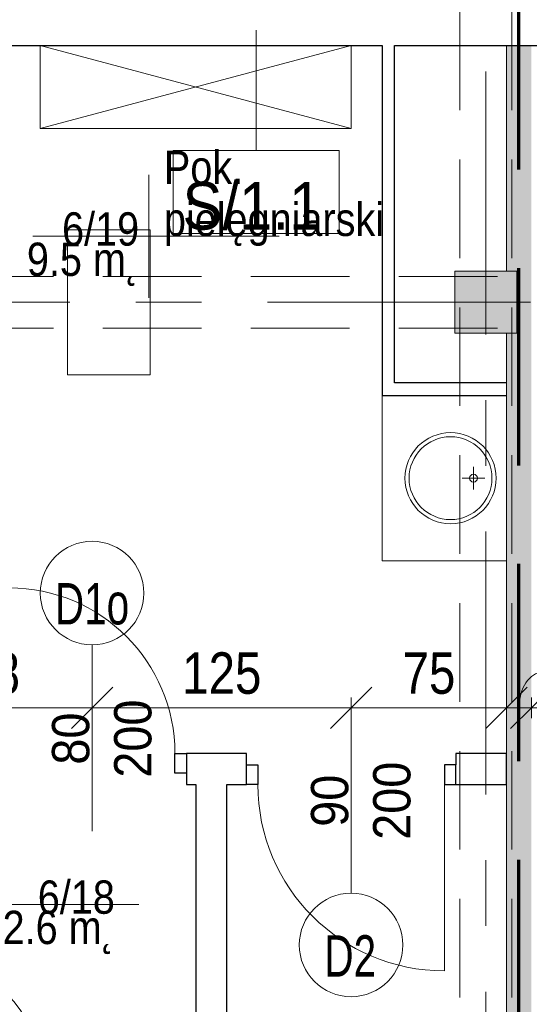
# Model space of a CAD drawing. Header units: centimetres. Extents: x -1631 to 1829, y -257 to 3158.
# Tile 105 of 129: x -238 to 8, y 1989 to 2465. Entities that reach past the tile are written whole.
import ezdxf

# ---------------------------------------------------------------- set-up
doc = ezdxf.new("R2010")
doc.units = ezdxf.units.CM
for name, pattern in [('Długa kreska', [142.875, 95.25, -47.625]), ('Oś', [222.25, 127, -31.75, 31.75, -31.75]), ('Ukryte', [71.438, 47.625, -23.813])]:
    doc.linetypes.add(name, pattern=pattern)
for name, color, linetype, lineweight in [('A-ANNO-DIMS', 211, 'Continuous', 13), ('A-ANNO-DIMS-100', 211, 'Continuous', 13), ('A-ANNO-NOTE', 131, 'Continuous', 9), ('A-AREA-IDEN', 2, 'Continuous', 13), ('A-DETL', 90, 'Continuous', 9), ('A-DETL-GENF', 92, 'Continuous', 9), ('A-DETL-HDLN', 90, 'Ukryte', 9), ('A-DETL-MEDM', 33, 'Continuous', 13), ('A-DOOR', 31, 'Continuous', 13), ('A-WALL', 113, 'Continuous', 13), ('A-WALL-IDEN', 211, 'Continuous', 13), ('I-FURN', 30, 'Continuous', 9), ('P-SANR-FIXT', 6, 'Continuous', 9), ('Q-SPCQ', 91, 'Continuous', 9), ('S-COLS', 52, 'Continuous', 13), ('S-GRID', 1, 'Continuous', 13)]:
    doc.layers.add(name, color=color, linetype=linetype, lineweight=lineweight)
doc.layers.add('A-WALL-PATT', color=111, linetype='Continuous', lineweight=13, plot=False)
doc.styles.add('Arial', font='arial.ttf', dxfattribs={"width": 0.9, "height": 18})
doc.styles.add('Arial Narrow_5', font='ARIALN.TTF', dxfattribs={"height": 20})
doc.styles.add('Arial_1', font='arial.ttf', dxfattribs={"width": 0.7, "height": 20})
doc.styles.add('Arial_11', font='arial.ttf', dxfattribs={"width": 0.85, "height": 23})
doc.styles.add('Arial_12', font='arial.ttf', dxfattribs={"width": 0.9, "height": 23})
doc.dimstyles.new('Diagonal_1_100__0__wewnętrzne', dxfattribs={"dimscale": 30.48, "dimtxt": 20.468619, "dimasz": 0.656168, "dimexe": 0.164042, "dimexo": 0.0625, "dimgap": 0.032808, "dimtad": 1, "dimdec": 0, "dimdsep": 46, "dimtxsty": 'Arial Narrow_5', "dimblk1": 'OBLIQUE', "dimblk2": 'OBLIQUE', "dimsah": 1, "dimcen": 0.09, "dimazin": 0, "dimtfac": 1, "dimtdec": 4, "dimtix": 1, "dimtmove": 0, "dimatfit": 3, "dimfxl": 0.164042, "dimfxlon": 1, "dimtvp": 1, "dimtolj": 1, "dimtzin": 0, "dimarcsym": 2})
doc.dimstyles.new('Diagonal_1_100__0__wewnętrzne_1', dxfattribs={"dimscale": 30.48, "dimtxt": 20.468619, "dimasz": 0.656168, "dimexe": 0.164042, "dimexo": 0.0625, "dimgap": 0.032808, "dimtad": 1, "dimdec": 0, "dimdsep": 46, "dimtxsty": 'Arial Narrow_5', "dimblk1": 'OBLIQUE', "dimblk2": 'OBLIQUE', "dimsah": 1, "dimcen": 0.09, "dimazin": 0, "dimtfac": 1, "dimtdec": 4, "dimtix": 1, "dimtmove": 1, "dimatfit": 3, "dimfxl": 0.164042, "dimfxlon": 1, "dimtvp": 1, "dimtolj": 1, "dimtzin": 0, "dimarcsym": 2})

# ---------------------------------------------------------------- blocks, each defined once
blk = doc.blocks.new('M_Concrete-Square-Column - 300 x 300mm-1795930-6_piętro IV __13_80 m_ - stan projektowany')
at = {"layer": 'S-COLS', "lineweight": 9}
blk.add_hatch(color=254, dxfattribs=at).paths.add_polyline_path([(15, -15), (15, 15), (-15, 15), (-15, -15)], flags=0)
for p, q in [((15, 15), (-15, 15)), ((-15, 15), (-15, -15)), ((15, -15), (15, 15)), ((-15, -15), (15, -15))]:
    blk.add_line(p, q, dxfattribs=at)
blk = doc.blocks.new('Blat - Blat-1344448-6_piętro IV __13_80 m_ - stan projektowany')
at = {"layer": 'I-FURN'}
for p, q in [((80, 0), (80, 60)), ((0, 0), (80, 0))]:
    blk.add_line(p, q, dxfattribs=at)
blk = doc.blocks.new('Blat - Blat-1245948-6_piętro IV __13_80 m_ - stan projektowany')
at = {"layer": 'I-FURN'}
for p, q in [((0, 40), (0, 0)), ((70, 40), (0, 40)), ((70, 0), (70, 40)), ((0, 0), (70, 0))]:
    blk.add_line(p, q, dxfattribs=at)
blk = doc.blocks.new('DRZWI 1S - automatyczna etykieta - Drzwi 90-2381426-6_piętro IV __13_80 m_ - stan projektowany')
at = {"layer": 'A-DETL-GENF'}
for p, q in [((-50.5, 2), (-45, 2)), ((-50.5, -7.5), (-50.5, 2)), ((-45, 2), (-45, -7.5)), ((45, 2), (50.5, 2)), ((45, -7.5), (45, 2)), ((50.5, 2), (50.5, -7.5)), ((-45, -7.5), (-50.5, -7.5)), ((50.5, -7.5), (45, -7.5))]:
    blk.add_line(p, q, dxfattribs=at)
at = {"layer": 'A-DETL-MEDM', "lineweight": 25}
for p, q in [((-50.5, -7.5), (-50.5, 2)), ((-50.5, 2), (-45, 2)), ((-45, 2), (-45, -7.5)), ((45, 2), (45, -7.5)), ((50.5, 2), (45, 2)), ((50.5, -7.5), (50.5, 2)), ((-45, -7.5), (-50.5, -7.5)), ((45, -7.5), (50.5, -7.5))]:
    blk.add_line(p, q, dxfattribs=at)
at = {"layer": 'A-DOOR'}
blk.add_line((45, -7.5), (45, -97.5), dxfattribs=at)
blk.add_arc((45, -7.5), 90, 180, 270, dxfattribs=at)
blk = doc.blocks.new('DRZWI 1S - automatyczna etykieta - Drzwi 80 _łazienkowe_-2364317-6_piętro IV __13_80 m_ - stan projektowany')
at = {"layer": 'A-DETL-GENF'}
for p, q in [((-45.5, 2), (-40, 2)), ((-45.5, -7.5), (-45.5, 2)), ((-40, 2), (-40, -7.5)), ((40, 2), (45.5, 2)), ((40, -7.5), (40, 2)), ((45.5, 2), (45.5, -7.5)), ((-40, -7.5), (-45.5, -7.5)), ((45.5, -7.5), (40, -7.5))]:
    blk.add_line(p, q, dxfattribs=at)
at = {"layer": 'A-DETL-MEDM', "lineweight": 25}
for p, q in [((-45.5, -7.5), (-45.5, 2)), ((-45.5, 2), (-40, 2)), ((-40, 2), (-40, -7.5)), ((40, 2), (40, -7.5)), ((45.5, 2), (40, 2)), ((45.5, -7.5), (45.5, 2)), ((-40, -7.5), (-45.5, -7.5)), ((40, -7.5), (45.5, -7.5))]:
    blk.add_line(p, q, dxfattribs=at)
at = {"layer": 'A-DOOR'}
blk.add_line((40, -7.5), (40, -87.5), dxfattribs=at)
blk.add_arc((40, -7.5), 80, 180, 270, dxfattribs=at)
blk = doc.blocks.new('brodzik natryskowy 80x80 półokrągły - brodzik natryskowy 80x80 półokrągły-2355028-6_piętro IV __13_80 m_ - stan projektowany')
at = {"layer": 'P-SANR-FIXT'}
for p, q in [((-60, -5), (-60, 20)), ((-47.5, 15), (7.5, 15)), ((-55, -5), (-55, 7.5)), ((15, 7.5), (15, -47.5)), ((7.5, -55), (-5, -55)), ((20, -60), (-5, -60))]:
    blk.add_line(p, q, dxfattribs=at)
blk.add_circle((0, 0), 2.5, dxfattribs=at)
for centre, radius, start, end in [((-47.5, 7.5), 7.5, 90, 180), ((7.5, 7.5), 7.5, 360, 90), ((-5, -5), 55, 180, 270), ((-5, -5), 50, 180, 270), ((7.5, -47.5), 7.5, 270, 360)]:
    blk.add_arc(centre, radius, start, end, dxfattribs=at)
blk = doc.blocks.new('umywalka okrągła d _44cm stal nierdzewna - Type 1-2178342-6_piętro IV __13_80 m_ - stan projektowany')
at = {"layer": 'P-SANR-FIXT'}
for p, q in [((12.5, 16.43), (12.5, 27.43)), ((7, 21.93), (18, 21.93))]:
    blk.add_line(p, q, dxfattribs=at)
for centre, radius in [((12.5, 33), 22), ((12.5, 33), 20), ((12.5, 21.93), 1.9)]:
    blk.add_circle(centre, radius, dxfattribs=at)
blk = doc.blocks.new('Szafa - 40 cm-2361845-6_piętro IV __13_80 m_ - stan projektowany')
at = {"layer": 'Q-SPCQ'}
for p, q in [((87.5, 46), (-62.5, 6)), ((-62.5, 46), (87.5, 6)), ((-62.5, 6), (-62.5, 46)), ((-62.5, 46), (87.5, 46)), ((87.5, 46), (87.5, 6))]:
    blk.add_line(p, q, dxfattribs=at)
blk = doc.blocks.new('DIMBLOCK114-6_piętro IV __13_80 m_ - stan projektowany')
at = {"layer": 'A-ANNO-DIMS-100', "transparency": 16777216}
for p, q in [((9.38, 2132.33), (19.38, 2142.33)), ((285.38, 2132.33), (295.38, 2142.33)), ((9.38, 2127.33), (9.38, 2137.33)), ((285.38, 2127.33), (285.38, 2137.33)), ((9.38, 2132.33), (-0.62, 2122.33)), ((285.38, 2132.33), (9.38, 2132.33)), ((9.38, 2132.33), (9.38, 2127.33)), ((285.38, 2132.33), (275.38, 2122.33)), ((285.38, 2132.33), (285.38, 2127.33))]:
    blk.add_line(p, q, dxfattribs=at)
at = {"layer": 'A-ANNO-DIMS-100', "color": 0, "transparency": 16777216, "insert": (128.37, 2159.18), "char_height": 20, "width": 45.6158, "attachment_point": 1, "line_spacing_factor": 0.974696, "style": 'Arial Narrow_5'}
blk.add_mtext('276', dxfattribs=at)
blk = doc.blocks.new('_Oblique')
at = {"color": 0, "linetype": 'ByBlock', "lineweight": -2}
blk.add_line((-0.5, -0.5), (0.5, 0.5), dxfattribs=at)
blk = doc.blocks.new('DIMBLOCK115-6_piętro IV __13_80 m_ - stan projektowany')
at = {"layer": 'A-ANNO-DIMS-100', "transparency": 16777216}
for p, q in [((-2.62, 2132.33), (7.38, 2142.33)), ((9.38, 2132.33), (19.38, 2142.33)), ((-2.62, 2127.33), (-2.62, 2137.33)), ((9.38, 2127.33), (9.38, 2137.33)), ((-2.62, 2132.33), (-12.62, 2122.33)), ((9.38, 2132.33), (-2.62, 2132.33)), ((-2.62, 2132.33), (-2.62, 2127.33)), ((9.38, 2132.33), (-0.62, 2122.33)), ((9.38, 2132.33), (9.38, 2127.33))]:
    blk.add_line(p, q, dxfattribs=at)
blk.add_ellipse((14.86, 2132.33), major_axis=(0, 17.24), ratio=0.665858, start_param=0, end_param=1.570796, dxfattribs=at)
at = {"layer": 'A-ANNO-DIMS-100', "color": 0, "transparency": 16777216, "insert": (14.86, 2159.18), "char_height": 20, "width": 30.4105, "attachment_point": 1, "line_spacing_factor": 0.974696, "style": 'Arial Narrow_5'}
blk.add_mtext('12', dxfattribs=at)
blk = doc.blocks.new('DIMBLOCK116-6_piętro IV __13_80 m_ - stan projektowany')
at = {"layer": 'A-ANNO-DIMS-100', "transparency": 16777216}
for p, q in [((-77.62, 2132.33), (-67.62, 2142.33)), ((-2.62, 2132.33), (7.38, 2142.33)), ((-77.62, 2127.33), (-77.62, 2137.33)), ((-2.62, 2127.33), (-2.62, 2137.33)), ((-77.62, 2132.33), (-87.62, 2122.33)), ((-2.62, 2132.33), (-77.62, 2132.33)), ((-77.62, 2132.33), (-77.62, 2127.33)), ((-2.62, 2132.33), (-12.62, 2122.33)), ((-2.62, 2132.33), (-2.62, 2127.33))]:
    blk.add_line(p, q, dxfattribs=at)
at = {"layer": 'A-ANNO-DIMS-100', "color": 0, "transparency": 16777216, "insert": (-52.79, 2159.18), "char_height": 20, "width": 30.4105, "attachment_point": 1, "line_spacing_factor": 0.974696, "style": 'Arial Narrow_5'}
blk.add_mtext('75', dxfattribs=at)
blk = doc.blocks.new('DIMBLOCK117-6_piętro IV __13_80 m_ - stan projektowany')
at = {"layer": 'A-ANNO-DIMS-100', "transparency": 16777216}
for p, q in [((-202.62, 2132.33), (-192.62, 2142.33)), ((-77.62, 2132.33), (-67.62, 2142.33)), ((-202.62, 2127.33), (-202.62, 2137.33)), ((-77.62, 2127.33), (-77.62, 2137.33)), ((-202.62, 2132.33), (-212.62, 2122.33)), ((-77.62, 2132.33), (-202.62, 2132.33)), ((-202.62, 2132.33), (-202.62, 2127.33)), ((-77.62, 2132.33), (-87.62, 2122.33)), ((-77.62, 2132.33), (-77.62, 2127.33))]:
    blk.add_line(p, q, dxfattribs=at)
at = {"layer": 'A-ANNO-DIMS-100', "color": 0, "transparency": 16777216, "insert": (-159.13, 2159.18), "char_height": 20, "width": 45.6158, "attachment_point": 1, "line_spacing_factor": 0.974696, "style": 'Arial Narrow_5'}
blk.add_mtext('125', dxfattribs=at)
blk = doc.blocks.new('DIMBLOCK118-6_piętro IV __13_80 m_ - stan projektowany')
at = {"layer": 'A-ANNO-DIMS-100', "transparency": 16777216}
for p, q in [((-310.62, 2132.33), (-300.62, 2142.33)), ((-202.62, 2132.33), (-192.62, 2142.33)), ((-310.62, 2127.33), (-310.62, 2137.33)), ((-202.62, 2127.33), (-202.62, 2137.33)), ((-310.62, 2132.33), (-320.62, 2122.33)), ((-202.62, 2132.33), (-310.62, 2132.33)), ((-310.62, 2132.33), (-310.62, 2127.33)), ((-202.62, 2132.33), (-212.62, 2122.33)), ((-202.62, 2132.33), (-202.62, 2127.33))]:
    blk.add_line(p, q, dxfattribs=at)
at = {"layer": 'A-ANNO-DIMS-100', "color": 0, "transparency": 16777216, "insert": (-275.63, 2159.18), "char_height": 20, "width": 45.6158, "attachment_point": 1, "line_spacing_factor": 0.974696, "style": 'Arial Narrow_5'}
blk.add_mtext('108', dxfattribs=at)
blk = doc.blocks.new('METKA_POMIESZCZENIA2 - Rozbudowana - bez ramki-2396678-6_piętro IV __13_80 m_ - stan projektowany')
at = {"layer": 'A-AREA-IDEN'}
for p, q in [((0, 0.425), (0, 0)), ((0.0976, 0), (-0.8, 0)), ((-0.8, 0), (0.9, 0)), ((0, 0), (0, -0.425))]:
    blk.add_line(p, q, dxfattribs=at)
blk = doc.blocks.new('METKA_POMIESZCZENIA2 - Krótka - bez ramki 2-2396683-6_piętro IV __13_80 m_ - stan projektowany')
at = {"layer": 'A-AREA-IDEN'}
blk.add_line((0.0976, 0), (-0.8, 0), dxfattribs=at)
blk = doc.blocks.new('ET sciana_AT7 - 10mm-2270614-6_piętro IV __13_80 m_ - stan projektowany')
at = {"layer": 'A-WALL-IDEN'}
for p, q in [((-0.4, 0.196875), (0.4, 0.196875)), ((-0.4, -0.203125), (-0.4, 0.196875)), ((0.4, 0.196875), (0.4, -0.203125)), ((-0.4, -0.203125), (0.4, -0.203125))]:
    blk.add_line(p, q, dxfattribs=at)

msp = doc.modelspace()

# ---------------------------------------------------------------- hatches: boundary and pattern name
at = {"layer": 'A-WALL-PATT'}
msp.add_hatch(color=9, dxfattribs=at).paths.add_polyline_path([(9.38, 1871.33), (9.38, 2452.33), (-2.62, 2452.33), (-2.62, 2343.33), (2.38, 2343.33), (2.38, 2313.33), (-2.62, 2313.33), (-2.62, 1871.33), (8.49, 1871.33)], flags=0)

# ---------------------------------------------------------------- linework, layer by layer
at = {"layer": 'A-ANNO-NOTE', "lineweight": 13}
for p, q in [((-202.62, 2072.83), (-202.62, 2162.83)), ((-202.62, 2072.83), (-202.62, 2162.83)), ((-77.62, 2132.83), (-77.62, 2042.83)), ((-77.62, 2132.83), (-77.62, 2042.83))]:
    msp.add_line(p, q, dxfattribs=at)
for centre in [(-202.62, 2187.83), (-77.62, 2017.83)]:
    msp.add_circle(centre, 25, dxfattribs=at)
at = {"layer": 'A-DETL', "linetype": 'Długa kreska', "lineweight": 70}
msp.add_line((3.38, 1678), (3.38, 2853.33), dxfattribs=at)
at = {"layer": 'A-DETL-HDLN'}
for p, q in [((-25.12, 420.83), (-25.12, 2793.33)), ((-0.12, 420.83), (-0.12, 2793.33)), ((-1197.62, 2340.83), (1172.38, 2340.83)), ((-1197.62, 2315.83), (1172.38, 2315.83))]:
    msp.add_line(p, q, dxfattribs=at)
at = {"layer": 'A-WALL', "color": 7, "lineweight": 25}
for p, q in [((-310.62, 2452.33), (-62.62, 2452.33)), ((-62.62, 2452.33), (-62.62, 2283.33)), ((-56.62, 2452.33), (139.88, 2452.33)), ((-56.62, 2289.33), (-56.62, 2452.33)), ((-2.62, 2289.33), (-56.62, 2289.33)), ((-62.62, 2283.33), (-2.62, 2283.33)), ((-128.12, 2110.33), (-157.12, 2110.33)), ((-128.12, 2104.83), (-128.12, 2110.33)), ((-2.62, 2110.33), (-27.12, 2110.33)), ((-27.12, 2110.33), (-27.12, 2104.83)), ((-2.62, 2095.33), (-2.62, 2110.33)), ((-157.12, 2100.83), (-157.12, 2095.33)), ((-157.12, 2095.33), (-152.62, 2095.33)), ((-152.62, 2095.33), (-152.62, 1908.33)), ((-137.62, 1908.33), (-137.62, 2095.33)), ((-137.62, 2095.33), (-128.12, 2095.33)), ((-27.12, 2095.33), (-2.62, 2095.33))]:
    msp.add_line(p, q, dxfattribs=at)
at = {"layer": 'A-WALL', "lineweight": 9}
for p, q in [((-2.62, 2452.33), (-2.62, 2343.33)), ((-2.62, 2313.33), (-2.62, 2289.33)), ((-2.62, 2283.33), (-2.62, 1863.33))]:
    msp.add_line(p, q, dxfattribs=at)
at = {"layer": 'A-WALL'}
msp.add_line((-2.62, 2283.33), (-2.62, 2289.33), dxfattribs=at)
at = {"layer": 'A-WALL-IDEN'}
msp.add_line((-123.45, 2459.83), (-123.45, 2401.61), dxfattribs=at)
at = {"layer": 'S-GRID', "linetype": 'Oś'}
for p, q in [((-12.62, 2884.27), (-12.62, 27.13)), ((1342.46, 2328.33), (-1368.76, 2328.33))]:
    msp.add_line(p, q, dxfattribs=at)

# ---------------------------------------------------------------- block references
at = {"layer": 'A-AREA-IDEN', "xscale": 69.99999999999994, "yscale": 69.99999999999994, "zscale": 69.99999999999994}
for name, p in [('METKA_POMIESZCZENIA2 - Rozbudowana - bez ramki-2396678-6_piętro IV __13_80 m_ - stan projektowany', (-175.26, 2360.2)), ('METKA_POMIESZCZENIA2 - Krótka - bez ramki 2-2396683-6_piętro IV __13_80 m_ - stan projektowany', (-186.97, 2037.43))]:
    msp.add_blockref(name, p, dxfattribs=at)
at = {"layer": 'A-DOOR', "rotation": 180}
msp.add_blockref('DRZWI 1S - automatyczna etykieta - Drzwi 80 _łazienkowe_-2364317-6_piętro IV __13_80 m_ - stan projektowany', (-202.62, 2102.83), dxfattribs=at)
at = {"layer": 'A-DOOR'}
msp.add_blockref('DRZWI 1S - automatyczna etykieta - Drzwi 90-2381426-6_piętro IV __13_80 m_ - stan projektowany', (-77.62, 2102.83), dxfattribs=at)
at = {"layer": 'A-WALL-IDEN', "xscale": 99.99999999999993, "yscale": 99.99999999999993, "zscale": 99.99999999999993}
msp.add_blockref('ET sciana_AT7 - 10mm-2270614-6_piętro IV __13_80 m_ - stan projektowany', (-123.45, 2381.92), dxfattribs=at)
at = {"layer": 'I-FURN'}
for name, p, rotation in [('Blat - Blat-1245948-6_piętro IV __13_80 m_ - stan projektowany', (-174.52, 2293.33), 89.99999999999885), ('Blat - Blat-1344448-6_piętro IV __13_80 m_ - stan projektowany', (-62.62, 2283.33), 269.9999999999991)]:
    msp.add_blockref(name, p, dxfattribs=dict(at, rotation=rotation))
at = {"layer": 'P-SANR-FIXT'}
for name, p, rotation in [('umywalka okrągła d _44cm stal nierdzewna - Type 1-2178342-6_piętro IV __13_80 m_ - stan projektowany', (3.38, 2230.83), 90.00000000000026), ('brodzik natryskowy 80x80 półokrągły - brodzik natryskowy 80x80 półokrągły-2355028-6_piętro IV __13_80 m_ - stan projektowany', (-287.62, 1950.33), 180)]:
    msp.add_blockref(name, p, dxfattribs=dict(at, rotation=rotation))
at = {"layer": 'Q-SPCQ', "rotation": 180}
msp.add_blockref('Szafa - 40 cm-2361845-6_piętro IV __13_80 m_ - stan projektowany', (-140.12, 2458.33), dxfattribs=at)
at = {"layer": 'S-COLS', "lineweight": 9}
msp.add_blockref('M_Concrete-Square-Column - 300 x 300mm-1795930-6_piętro IV __13_80 m_ - stan projektowany', (-12.62, 2328.33), dxfattribs=at)

# ---------------------------------------------------------------- texts
at = {"layer": 'A-ANNO-NOTE', "lineweight": 211, "char_height": 20, "attachment_point": 5, "line_spacing_factor": 0.936439, "style": 'Arial_1'}
for s, insert, width in [('\\pxqc,t4.445,8.89,13.335,17.78,22.225,26.67,31.115,35.56,40.005,44.45,48.895,53.34,57.785,62.23,66.675,71.12,75.565,80.01,84.455,88.9,93.345,97.79,102.235,106.68,111.125,115.57,120.015,124.46,128.905,133.35,137.795,142.24;{D1o}', (-202.65, 2182.53), 37.03), ('\\pxqc,t4.445,8.89,13.335,17.78,22.225,26.67,31.115,35.56,40.005,44.45,48.895,53.34,57.785,62.23,66.675,71.12,75.565,80.01,84.455,88.9,93.345,97.79,102.235,106.68,111.125,115.57,120.015,124.46,128.905,133.35,137.795,142.24;{D2}', (-78.05, 2012.53), 25.97)]:
    msp.add_mtext(s, dxfattribs=dict(at, insert=insert, width=width))
at = {"layer": 'A-ANNO-NOTE', "lineweight": 211, "char_height": 18, "attachment_point": 5, "rotation": 90, "line_spacing_factor": 0.936439, "style": 'Arial'}
for s, insert, width in [('\\pxqc,t6.35,12.7,19.05,25.4,31.75,38.1,44.45,50.8,57.15,63.5,69.85,76.2,82.55,88.9,95.25,101.6,107.95,114.3,120.65,127,133.35,139.7,146.05,152.4,158.75,165.1,171.45,177.8,184.15,190.5,196.85,203.2;{200}', (-182.86, 2117.52), 38.07), ('\\pxqc,t6.35,12.7,19.05,25.4,31.75,38.1,44.45,50.8,57.15,63.5,69.85,76.2,82.55,88.9,95.25,101.6,107.95,114.3,120.65,127,133.35,139.7,146.05,152.4,158.75,165.1,171.45,177.8,184.15,190.5,196.85,203.2;{200}', (-182.86, 2117.52), 38.07), ('\\pxqc,t6.35,12.7,19.05,25.4,31.75,38.1,44.45,50.8,57.15,63.5,69.85,76.2,82.55,88.9,95.25,101.6,107.95,114.3,120.65,127,133.35,139.7,146.05,152.4,158.75,165.1,171.45,177.8,184.15,190.5,196.85,203.2;{80}', (-212.86, 2117.52), 25.65), ('\\pxqc,t6.35,12.7,19.05,25.4,31.75,38.1,44.45,50.8,57.15,63.5,69.85,76.2,82.55,88.9,95.25,101.6,107.95,114.3,120.65,127,133.35,139.7,146.05,152.4,158.75,165.1,171.45,177.8,184.15,190.5,196.85,203.2;{200}', (-57.86, 2087.5), 38.07), ('\\pxqc,t6.35,12.7,19.05,25.4,31.75,38.1,44.45,50.8,57.15,63.5,69.85,76.2,82.55,88.9,95.25,101.6,107.95,114.3,120.65,127,133.35,139.7,146.05,152.4,158.75,165.1,171.45,177.8,184.15,190.5,196.85,203.2;{90}', (-87.86, 2087.5), 25.65)]:
    msp.add_mtext(s, dxfattribs=dict(at, insert=insert, width=width))
at = {"layer": 'A-AREA-IDEN', "char_height": 16.1, "line_spacing_factor": 0.936439, "style": 'Arial_11'}
for s, insert, width, attachment_point in [('\\pt84.99995,169.9999,255.00008,340.00003,424.99998,509.99993,595.00011,680.00006,765.00001,849.99996,934.99991,1020.00009,1105.00004,1189.99999,1274.99994,1359.99989,1445.00007,1530.00002,1614.99997,1699.99992,1785.0001,1870.00005,1955,2039.99995,2124.9999,2210.00008,2295.00003,2379.99998,2464.99993,2550.00011,2635.00006,2720.00001;Pok.\\Ppielęgniarski', (-167.96, 2355.45), 105.077, 7), ('\\pxqr,t3.69565,7.3913,11.08696,14.78261,18.47826,22.17391,25.86957,29.56522,33.26087,36.95652,40.65217,44.34783,48.04348,51.73913,55.43478,59.13043,62.82609,66.52174,70.21739,73.91304,77.6087,81.30435,85,88.69565,92.3913,96.08696,99.78261,103.47826,107.17391,110.86957,114.56522,118.26087;{6/19}', (-179.92, 2355.45), 37.009, 9), ('\\pt84.99995,169.9999,255.00008,340.00003,424.99998,509.99993,595.00011,680.00006,765.00001,849.99996,934.99991,1020.00009,1105.00004,1189.99999,1274.99994,1359.99989,1445.00007,1530.00002,1614.99997,1699.99992,1785.0001,1870.00005,1955,2039.99995,2124.9999,2210.00008,2295.00003,2379.99998,2464.99993,2550.00011,2635.00006,2720.00001;9.5 m˛', (-179.92, 2357.13), 53.55, 3), ('\\pxqr,t3.69565,7.3913,11.08696,14.78261,18.47826,22.17391,25.86957,29.56522,33.26087,36.95652,40.65217,44.34783,48.04348,51.73913,55.43478,59.13043,62.82609,66.52174,70.21739,73.91304,77.6087,81.30435,85,88.69565,92.3913,96.08696,99.78261,103.47826,107.17391,110.86957,114.56522,118.26087;{6/18}', (-191.63, 2032.68), 37.009, 9), ('\\pt84.99995,169.9999,255.00008,340.00003,424.99998,509.99993,595.00011,680.00006,765.00001,849.99996,934.99991,1020.00009,1105.00004,1189.99999,1274.99994,1359.99989,1445.00007,1530.00002,1614.99997,1699.99992,1785.0001,1870.00005,1955,2039.99995,2124.9999,2210.00008,2295.00003,2379.99998,2464.99993,2550.00011,2635.00006,2720.00001;2.6 m˛', (-191.63, 2034.36), 53.55, 3)]:
    msp.add_mtext(s, dxfattribs=dict(at, insert=insert, width=width, attachment_point=attachment_point))
at = {"layer": 'A-WALL-IDEN', "insert": (-125.26, 2374.76), "char_height": 23, "width": 67.32, "attachment_point": 5, "line_spacing_factor": 0.936439, "style": 'Arial_12'}
msp.add_mtext('\\pxqc,t4.96957,9.93913,14.9087,19.87826,24.84783,29.81739,34.78696,39.75652,44.72609,49.69565,54.66522,59.63478,64.60435,69.57391,74.54348,79.51304,84.48261,89.45217,94.42174,99.3913,104.36087,109.33043,114.3,119.26957,124.23913,129.2087,134.17826,139.14783,144.11739,149.08696,154.05652,159.02609;{S/1.1}', dxfattribs=at)

# ---------------------------------------------------------------- dimensions: what is measured, and where the dimension line sits
at = {"layer": 'A-ANNO-DIMS'}
for base, p1, p2, override, picture, middle in [((-310.62, 2132.33), (-202.62, 2127.33), (-310.62, 2127.33), {"dimpost": '<>', "dimfxl": 108}, 'DIMBLOCK118-6_piętro IV __13_80 m_ - stan projektowany', (-256.62, 2143.55)), ((-202.62, 2132.33), (-77.62, 2127.33), (-202.62, 2127.33), {"dimpost": '<>', "dimfxl": 125}, 'DIMBLOCK117-6_piętro IV __13_80 m_ - stan projektowany', (-140.12, 2143.55)), ((9.38, 2132.33), (285.38, 2127.33), (9.38, 2127.33), {"dimpost": '<>', "dimfxl": 276}, 'DIMBLOCK114-6_piętro IV __13_80 m_ - stan projektowany', (147.38, 2143.55)), ((-77.62, 2132.33), (-2.62, 2127.33), (-77.62, 2127.33), {"dimpost": '<>', "dimfxl": 75}, 'DIMBLOCK116-6_piętro IV __13_80 m_ - stan projektowany', (-40.12, 2143.5))]:
    dim = msp.add_linear_dim(base=base, p1=p1, p2=p2, dimstyle='Diagonal_1_100__0__wewnętrzne', override=override, dxfattribs=at)
    dim.commit()
    dim.dimension.update_dxf_attribs({"geometry": picture, "text_midpoint": middle})
dim = msp.add_linear_dim(base=(-2.62, 2132.33), p1=(9.38, 2127.33), p2=(-2.62, 2127.33), dimstyle='Diagonal_1_100__0__wewnętrzne_1', override={"dimpost": '<>', "dimfxl": 12}, dxfattribs=at)
dim.commit()
dim.dimension.update_dxf_attribs({"geometry": 'DIMBLOCK115-6_piętro IV __13_80 m_ - stan projektowany', "text_midpoint": (30.06, 2145.85), "dimtype": 160, "text_rotation": 360})

doc.saveas('drawing.dxf')
